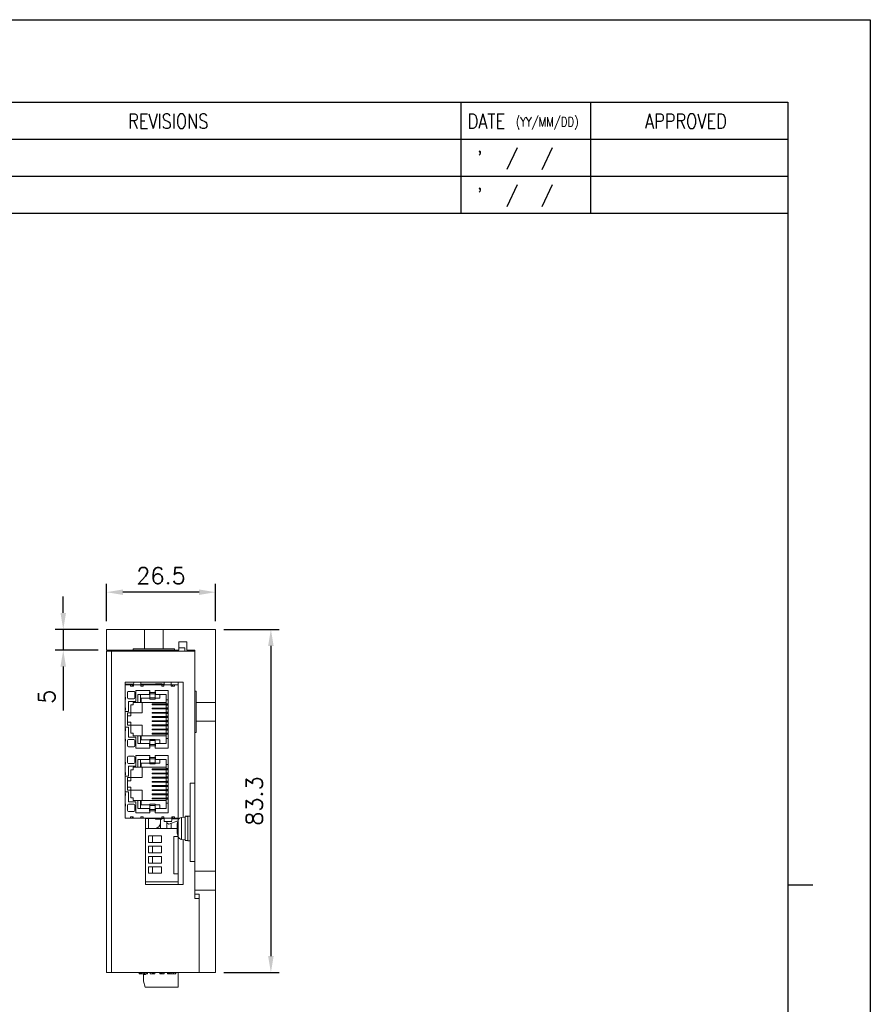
# Model space of a CAD drawing. Header units: millimetres. Extents: x 0 to 594, y 0 to 420.
# Tile 9 of 9: x 387 to 594, y 181 to 420. Entities that reach past the tile are written whole.
import ezdxf

# ---------------------------------------------------------------- set-up
doc = ezdxf.new("R2010")
doc.units = ezdxf.units.MM
doc.header["$PDSIZE"] = -1
doc.layers.add('SHEET', color=1, linetype='Continuous')
doc.styles.add('SHEET1', font='ROMANS.SHX', dxfattribs={"width": 0.8, "height": 3})
doc.styles.get("Standard").update_dxf_attribs({"font": 'txt.shx', "bigfont": 'whgtxt.shx'})
doc.dimstyles.new('ISO-25', dxfattribs={"dimtxt": 2.5, "dimasz": 2.5, "dimexe": 1.25, "dimexo": 0.625, "dimtad": 1, "dimtxsty": 'Standard', "dimcen": 2.5, "dimadec": 0, "dimazin": 0, "dimtfac": 1, "dimtmove": 0, "dimatfit": 3, "dimfxl": 0, "dimarcsym": 0})

# ---------------------------------------------------------------- blocks, each defined once
blk = doc.blocks.new('*D23')
at = {"color": 8, "lineweight": -2}
for p, q in [((436.95, 271.97), (450.39, 271.97)), ((448.39, 267.97), (448.39, 192.67)), ((436.95, 188.67), (450.39, 188.67))]:
    blk.add_line(p, q, dxfattribs=at)
at = {"color": 8}
for points in [[(447.72, 267.97), (449.06, 267.97), (448.39, 271.97)], [(447.72, 192.67), (449.06, 192.67), (448.39, 188.67)]]:
    blk.add_solid(points, dxfattribs=at)
at = {"layer": 'Defpoints', "color": 0}
for p in [(434.95, 271.97), (434.95, 188.67), (448.39, 188.67)]:
    blk.add_point(p, dxfattribs=at)
at = {"color": 3, "insert": (444.39, 230.32), "char_height": 4, "attachment_point": 5, "rotation": 90}
blk.add_mtext('\\A1;83.3', dxfattribs=at)
blk = doc.blocks.new('*D24')
at = {"color": 8, "lineweight": -2}
for p, q in [((408.45, 273.97), (408.45, 283.02)), ((434.95, 273.97), (434.95, 283.02)), ((430.95, 281.02), (412.45, 281.02))]:
    blk.add_line(p, q, dxfattribs=at)
at = {"color": 8}
for points in [[(412.45, 281.68), (412.45, 280.35), (408.45, 281.02)], [(430.95, 281.68), (430.95, 280.35), (434.95, 281.02)]]:
    blk.add_solid(points, dxfattribs=at)
at = {"layer": 'Defpoints', "color": 0}
for p in [(408.45, 281.02), (408.45, 271.97), (434.95, 271.97)]:
    blk.add_point(p, dxfattribs=at)
at = {"color": 3, "insert": (421.7, 285.02), "char_height": 4, "attachment_point": 5}
blk.add_mtext('\\A1;26.5', dxfattribs=at)
blk = doc.blocks.new('*D25')
at = {"color": 8, "lineweight": -2}
for p, q in [((397.95, 275.97), (397.95, 279.97)), ((406.45, 271.97), (395.95, 271.97)), ((397.95, 271.97), (397.95, 266.97)), ((406.45, 266.97), (395.95, 266.97)), ((397.95, 262.97), (397.95, 252.31))]:
    blk.add_line(p, q, dxfattribs=at)
at = {"color": 8}
for points in [[(397.28, 275.97), (398.62, 275.97), (397.95, 271.97)], [(397.28, 262.97), (398.62, 262.97), (397.95, 266.97)]]:
    blk.add_solid(points, dxfattribs=at)
at = {"layer": 'Defpoints', "color": 0}
for p in [(408.45, 271.97), (397.95, 266.97), (408.45, 266.97)]:
    blk.add_point(p, dxfattribs=at)
at = {"color": 3, "insert": (393.95, 255.64), "char_height": 4, "attachment_point": 5, "rotation": 90}
blk.add_mtext('\\A1;5', dxfattribs=at)

msp = doc.modelspace()

# ---------------------------------------------------------------- linework, layer by layer
at = {"color": 7, "linetype": 'Continuous', "lineweight": 15}
for p, q in [((408.4536, 271.975), (408.4536, 266.975)), ((408.4536, 271.975), (417.6536, 271.975)), ((417.6536, 271.975), (417.6536, 267.275)), ((417.6536, 271.975), (422.2536, 271.975)), ((422.2536, 271.975), (422.2536, 267.275)), ((422.2536, 271.975), (434.9536, 271.975)), ((434.9536, 271.975), (434.9536, 254.275)), ((427.9536, 268.975), (426.0536, 268.975)), ((426.0536, 268.975), (426.0536, 266.975)), ((427.9536, 266.975), (427.9536, 268.975)), ((408.4536, 266.975), (414.9536, 266.975)), ((408.4536, 188.675), (408.4536, 266.675)), ((408.4536, 266.675), (409.6536, 266.675)), ((409.6536, 266.675), (409.6536, 188.675)), ((429.9536, 266.675), (409.6536, 266.675)), ((414.9536, 267.275), (414.9536, 266.975)), ((417.6536, 267.275), (414.9536, 267.275)), ((414.9536, 266.975), (424.9536, 266.975)), ((417.6536, 267.275), (422.2536, 267.275)), ((424.9536, 267.275), (422.2536, 267.275)), ((424.9536, 267.275), (424.9536, 266.975)), ((424.9536, 266.975), (426.0536, 266.975)), ((425.8536, 266.675), (425.8536, 266.975)), ((426.0536, 267.475), (427.4536, 267.475)), ((427.4536, 266.675), (427.4536, 267.475)), ((427.9536, 266.975), (429.9536, 266.975)), ((429.9536, 266.975), (429.9536, 256.975)), ((412.9536, 259.175), (412.9536, 226.175)), ((427.0536, 259.175), (412.9536, 259.175)), ((412.9536, 258.6616), (414.2683, 258.6616)), ((414.2966, 258.5346), (412.9536, 258.5346)), ((414.2683, 258.6616), (414.2683, 258.5346)), ((414.2683, 258.6616), (414.8438, 258.6616)), ((414.2966, 258.2171), (414.2966, 258.5346)), ((414.2966, 258.5346), (414.8046, 258.5346)), ((415.0396, 258.2171), (414.2966, 258.2171)), ((414.8046, 258.2171), (414.8046, 258.5346)), ((414.8046, 258.5346), (415.0396, 258.5346)), ((414.8438, 258.6616), (415.0446, 258.6616)), ((414.8438, 258.6616), (414.8438, 258.5346)), ((415.0396, 258.2171), (415.0396, 258.5346)), ((416.8366, 258.5346), (415.0396, 258.5346)), ((416.8313, 258.6616), (422.4298, 258.6616)), ((416.8366, 258.2171), (416.8366, 258.5346)), ((416.8366, 258.5346), (417.3446, 258.5346)), ((417.3446, 258.2171), (416.8366, 258.2171)), ((417.3446, 258.2171), (417.3446, 258.5346)), ((421.9166, 258.5346), (417.3446, 258.5346)), ((420.3926, 258.6616), (420.3926, 258.7886)), ((420.5704, 258.7886), (420.3926, 258.7886)), ((420.5704, 258.7886), (420.5704, 258.6616)), ((421.7388, 258.7886), (420.5704, 258.7886)), ((421.7388, 258.6616), (421.7388, 258.7886)), ((421.9166, 258.7886), (421.7388, 258.7886)), ((421.9166, 258.6616), (421.9166, 258.7886)), ((421.9166, 258.2171), (421.9166, 258.5346)), ((421.9166, 258.5346), (422.4246, 258.5346)), ((422.4246, 258.2171), (421.9166, 258.2171)), ((422.4246, 258.2171), (422.4246, 258.5346)), ((424.2026, 258.5346), (422.4246, 258.5346)), ((424.2026, 258.2171), (424.2026, 258.5346)), ((424.2026, 258.5346), (424.4566, 258.5346)), ((424.9646, 258.2171), (424.2026, 258.2171)), ((424.4566, 258.2171), (424.4566, 258.5346)), ((424.4566, 258.5346), (424.9646, 258.5346)), ((424.9646, 258.2171), (424.9646, 258.5346)), ((425.8536, 258.5346), (424.9646, 258.5346)), ((425.8536, 225.6961), (425.8536, 259.175)), ((425.8536, 226.175), (425.8536, 258.5346)), ((427.0536, 226.3812), (427.0536, 259.175)), ((413.5346, 255.4231), (413.5346, 256.6931)), ((415.0586, 256.9471), (413.7886, 256.9471)), ((415.3126, 255.4231), (415.3126, 256.6931)), ((418.9956, 257.163), (415.5666, 257.163)), ((415.5666, 254.496), (415.5666, 257.163)), ((416.1, 256.1851), (418.8686, 256.1851)), ((416.1, 254.2801), (416.1, 256.1851)), ((416.735, 256.1851), (416.735, 254.2801)), ((418.8686, 256.8201), (418.9956, 256.8201)), ((418.8686, 256.1851), (418.8686, 256.8201)), ((418.8686, 256.1851), (418.9956, 256.1851)), ((418.9956, 256.6322), (418.9956, 257.163)), ((420.2656, 256.6322), (418.9956, 256.6322)), ((418.9956, 256.6322), (418.9956, 256.3401)), ((418.9956, 256.3401), (420.2656, 256.3401)), ((418.9956, 255.3532), (418.9956, 256.3401)), ((423.4406, 257.163), (420.2656, 257.163)), ((420.2656, 256.6322), (420.2656, 257.163)), ((420.2656, 256.8201), (420.3926, 256.8201)), ((420.2656, 256.3401), (420.2656, 256.6322)), ((420.2656, 255.3532), (420.2656, 256.3401)), ((420.2656, 256.1851), (420.3926, 256.1851)), ((420.3926, 256.8201), (420.3926, 256.1851)), ((420.3926, 256.1851), (422.9326, 256.1851)), ((421.4086, 256.1851), (421.4086, 255.2961)), ((422.9326, 256.1851), (422.9326, 254.9151)), ((423.4406, 243.193), (423.4406, 257.163)), ((430.2536, 256.975), (429.9536, 256.975)), ((429.9536, 256.975), (429.9536, 253.5362)), ((430.2536, 254.275), (430.2536, 256.975)), ((413.0393, 255.512), (412.9536, 255.512)), ((413.0393, 255.004), (412.9536, 255.004)), ((413.0393, 255.004), (413.0393, 255.512)), ((415.0586, 255.1691), (413.7886, 255.1691)), ((415.5666, 254.496), (413.7886, 254.496)), ((413.7886, 252.083), (413.7886, 254.496)), ((414.3982, 253.6451), (414.9062, 253.6451)), ((414.3982, 251.7528), (414.3982, 253.6451)), ((414.9062, 254.2801), (416.1, 254.2801)), ((414.9062, 253.6451), (414.9062, 254.2801)), ((416.1, 254.2801), (416.735, 254.2801)), ((416.735, 254.2801), (416.862, 254.2801)), ((416.862, 254.2801), (416.862, 255.2961)), ((416.862, 255.2961), (418.9956, 255.2961)), ((416.862, 254.2801), (422.9326, 254.2801)), ((417.116, 251.7528), (417.116, 254.2801)), ((418.9956, 255.3532), (420.2656, 255.3532)), ((418.9956, 255.0675), (418.9956, 255.3532)), ((418.9956, 255.0675), (420.2656, 255.0675)), ((419.529, 253.6819), (419.529, 253.8851)), ((419.529, 253.8851), (419.7075, 253.8851)), ((419.7075, 253.6819), (419.529, 253.6819)), ((419.7075, 253.6819), (419.7075, 253.8851)), ((419.7075, 253.8851), (423.0095, 253.8851)), ((423.0095, 253.6819), (419.7075, 253.6819)), ((420.2656, 255.0675), (420.2656, 255.3532)), ((420.2656, 255.2961), (421.4086, 255.2961)), ((422.9326, 254.9151), (423.4406, 254.9151)), ((422.9326, 254.9151), (422.9326, 253.9435)), ((423.4406, 253.9435), (422.9326, 253.9435)), ((422.9326, 253.9435), (422.9326, 253.8851)), ((422.9326, 253.6819), (422.9326, 253.626)), ((423.4406, 253.626), (422.9326, 253.626)), ((422.9326, 252.9275), (422.9326, 253.626)), ((423.0095, 253.6819), (423.0095, 253.8851)), ((423.0095, 253.8851), (423.4406, 253.8851)), ((423.4406, 253.6819), (423.0095, 253.6819)), ((429.9536, 253.5362), (429.9536, 250.4137)), ((430.2536, 254.275), (434.9536, 254.275)), ((430.2536, 254.275), (430.2536, 249.675)), ((434.9536, 254.275), (434.9536, 249.675)), ((413.0393, 252.972), (412.9536, 252.972)), ((413.0393, 252.464), (412.9536, 252.464)), ((413.7886, 252.083), (412.9536, 252.083)), ((413.0393, 252.464), (413.0393, 252.972)), ((413.56, 251.7528), (414.3982, 251.7528)), ((413.56, 248.7048), (413.56, 251.7528)), ((413.56, 250.9908), (414.3982, 250.9908)), ((414.3982, 250.9908), (414.3982, 251.7528)), ((414.3982, 251.7528), (417.116, 251.7528)), ((419.529, 252.8704), (419.529, 252.6672)), ((419.529, 252.8704), (419.7075, 252.8704)), ((419.7075, 252.6672), (419.529, 252.6672)), ((419.529, 251.8544), (419.529, 251.6512)), ((419.529, 251.8544), (419.7075, 251.8544)), ((419.7075, 251.6512), (419.529, 251.6512)), ((419.7075, 252.8704), (419.7075, 252.6672)), ((419.7075, 252.8704), (423.0095, 252.8704)), ((423.0095, 252.6672), (419.7075, 252.6672)), ((419.7075, 251.8544), (419.7075, 251.6512)), ((419.7075, 251.8544), (423.0095, 251.8544)), ((423.0095, 251.6512), (419.7075, 251.6512)), ((423.4406, 252.9275), (422.9326, 252.9275)), ((422.9326, 252.9275), (422.9326, 252.8704)), ((422.9326, 252.6672), (422.9326, 252.61)), ((423.4406, 252.61), (422.9326, 252.61)), ((422.9326, 251.9115), (422.9326, 252.61)), ((422.9326, 251.9115), (423.4406, 251.9115)), ((422.9326, 251.9115), (422.9326, 251.8544)), ((422.9326, 251.6512), (422.9326, 251.594)), ((423.4406, 251.594), (422.9326, 251.594)), ((422.9326, 250.8955), (422.9326, 251.594)), ((423.0095, 252.8704), (423.0095, 252.6672)), ((423.0095, 252.8704), (423.4406, 252.8704)), ((423.4406, 252.6672), (423.0095, 252.6672)), ((423.0095, 251.8544), (423.0095, 251.6512)), ((423.0095, 251.8544), (423.4406, 251.8544)), ((423.4406, 251.6512), (423.0095, 251.6512)), ((414.3982, 249.4668), (413.56, 249.4668)), ((414.3982, 248.7048), (413.56, 248.7048)), ((414.3982, 248.7048), (414.3982, 249.4668)), ((414.3982, 246.8125), (414.3982, 248.7048)), ((417.116, 248.7048), (414.3982, 248.7048)), ((417.116, 246.1775), (417.116, 248.7048)), ((419.529, 250.8384), (419.529, 250.6352)), ((419.529, 250.8384), (419.7075, 250.8384)), ((419.7075, 250.6352), (419.529, 250.6352)), ((419.529, 249.8224), (419.529, 249.6192)), ((419.529, 249.8224), (419.7075, 249.8224)), ((419.7075, 249.6192), (419.529, 249.6192)), ((419.529, 248.8064), (419.529, 248.6032)), ((419.529, 248.8064), (419.7075, 248.8064)), ((419.7075, 248.6032), (419.529, 248.6032)), ((419.7075, 250.8384), (419.7075, 250.6352)), ((419.7075, 250.8384), (423.0095, 250.8384)), ((423.0095, 250.6352), (419.7075, 250.6352)), ((419.7075, 249.8224), (419.7075, 249.6192)), ((419.7075, 249.8224), (423.0095, 249.8224)), ((423.0095, 249.6192), (419.7075, 249.6192)), ((419.7075, 248.8064), (419.7075, 248.6032)), ((419.7075, 248.8064), (423.0095, 248.8064)), ((423.0095, 248.6032), (419.7075, 248.6032)), ((422.9326, 250.8955), (423.4406, 250.8955)), ((422.9326, 250.8955), (422.9326, 250.8384)), ((422.9326, 250.6352), (422.9326, 250.578)), ((423.4406, 250.578), (422.9326, 250.578)), ((422.9326, 249.8795), (422.9326, 250.578)), ((422.9326, 249.8795), (423.4406, 249.8795)), ((422.9326, 249.8795), (422.9326, 249.8224)), ((422.9326, 249.6192), (422.9326, 249.562)), ((423.4406, 249.562), (422.9326, 249.562)), ((422.9326, 248.8635), (422.9326, 249.562)), ((422.9326, 248.8635), (423.4406, 248.8635)), ((422.9326, 248.8635), (422.9326, 248.8064)), ((422.9326, 248.6032), (422.9326, 248.546)), ((423.0095, 250.8384), (423.0095, 250.6352)), ((423.0095, 250.8384), (423.4406, 250.8384)), ((423.4406, 250.6352), (423.0095, 250.6352)), ((423.0095, 249.8224), (423.0095, 249.6192)), ((423.0095, 249.8224), (423.4406, 249.8224)), ((423.4406, 249.6192), (423.0095, 249.6192)), ((423.0095, 248.8064), (423.0095, 248.6032)), ((423.0095, 248.8064), (423.4406, 248.8064)), ((423.4406, 248.6032), (423.0095, 248.6032)), ((429.9536, 250.4137), (429.9536, 246.975)), ((430.2536, 246.975), (430.2536, 249.675)), ((430.2536, 249.675), (434.9536, 249.675)), ((434.9536, 249.675), (434.9536, 213.275)), ((413.7886, 248.273), (412.9536, 248.273)), ((413.0393, 247.892), (412.9536, 247.892)), ((413.0393, 247.384), (412.9536, 247.384)), ((413.0393, 247.384), (413.0393, 247.892)), ((413.7886, 245.86), (413.7886, 248.273)), ((414.9062, 246.8125), (414.3982, 246.8125)), ((414.9062, 246.1775), (414.9062, 246.8125)), ((419.529, 247.7904), (419.529, 247.5872)), ((419.529, 247.7904), (419.7075, 247.7904)), ((419.7075, 247.5872), (419.529, 247.5872)), ((419.529, 246.5712), (419.529, 246.7744)), ((419.529, 246.7744), (419.7075, 246.7744)), ((419.7075, 246.5712), (419.529, 246.5712)), ((419.7075, 247.7904), (419.7075, 247.5872)), ((419.7075, 247.7904), (423.0095, 247.7904)), ((423.0095, 247.5872), (419.7075, 247.5872)), ((419.7075, 246.5712), (419.7075, 246.7744)), ((419.7075, 246.7744), (423.0095, 246.7744)), ((423.0095, 246.5712), (419.7075, 246.5712)), ((423.4406, 248.546), (422.9326, 248.546)), ((422.9326, 247.8475), (422.9326, 248.546)), ((422.9326, 247.8475), (423.4406, 247.8475)), ((422.9326, 247.8475), (422.9326, 247.7904)), ((422.9326, 247.5872), (422.9326, 247.53)), ((422.9326, 247.53), (423.4406, 247.53)), ((422.9326, 246.8315), (422.9326, 247.53)), ((422.9326, 246.8315), (423.4406, 246.8315)), ((422.9326, 246.8315), (422.9326, 246.7744)), ((422.9326, 246.5712), (422.9326, 246.514)), ((422.9326, 246.514), (423.4406, 246.514)), ((422.9326, 246.514), (422.9326, 245.5425)), ((423.0095, 247.7904), (423.0095, 247.5872)), ((423.0095, 247.7904), (423.4406, 247.7904)), ((423.4406, 247.5872), (423.0095, 247.5872)), ((423.0095, 246.5712), (423.0095, 246.7744)), ((423.0095, 246.7744), (423.4406, 246.7744)), ((423.4406, 246.5712), (423.0095, 246.5712)), ((430.2536, 246.975), (429.9536, 246.975)), ((429.9536, 246.975), (429.9536, 213.275)), ((413.0393, 245.352), (412.9536, 245.352)), ((413.0393, 244.844), (412.9536, 244.844)), ((413.0393, 244.844), (413.0393, 245.352)), ((413.5346, 243.7645), (413.5346, 245.0345)), ((415.5666, 245.86), (413.7886, 245.86)), ((415.0586, 245.2885), (413.7886, 245.2885)), ((416.1, 246.1775), (414.9062, 246.1775)), ((415.3126, 243.7645), (415.3126, 245.0345)), ((415.5666, 243.193), (415.5666, 245.86)), ((416.1, 244.2725), (416.1, 246.1775)), ((416.1, 246.1775), (416.735, 246.1775)), ((418.8686, 244.2725), (416.1, 244.2725)), ((416.735, 246.1775), (416.735, 244.2725)), ((416.862, 246.1775), (416.735, 246.1775)), ((416.862, 246.1775), (416.862, 245.1615)), ((422.9326, 246.1775), (416.862, 246.1775)), ((416.862, 245.1615), (418.9956, 245.1615)), ((418.8686, 243.6375), (418.8686, 244.2725)), ((418.9956, 244.2725), (418.8686, 244.2725)), ((420.2656, 245.2885), (418.9956, 245.2885)), ((418.9956, 245.2885), (418.9956, 245.0027)), ((420.2656, 245.0027), (418.9956, 245.0027)), ((418.9956, 245.0027), (418.9956, 244.0158)), ((420.2656, 244.0158), (418.9956, 244.0158)), ((418.9956, 244.0158), (418.9956, 243.7237)), ((420.2656, 245.2885), (420.2656, 245.0027)), ((420.2656, 245.1615), (421.4086, 245.1615)), ((420.2656, 245.0027), (420.2656, 244.0158)), ((420.3926, 244.2725), (420.2656, 244.2725)), ((420.2656, 243.7237), (420.2656, 244.0158)), ((420.3926, 244.2725), (420.3926, 243.6375)), ((422.9326, 244.2725), (420.3926, 244.2725)), ((421.4086, 244.2725), (421.4086, 245.1615)), ((422.9326, 245.5425), (422.9326, 244.2725)), ((423.4406, 245.5425), (422.9326, 245.5425)), ((415.0586, 243.5105), (413.7886, 243.5105)), ((418.9956, 243.193), (415.5666, 243.193)), ((418.9956, 243.6375), (418.8686, 243.6375)), ((418.9956, 243.193), (418.9956, 243.7237)), ((420.2656, 243.7237), (418.9956, 243.7237)), ((420.2656, 243.193), (420.2656, 243.7237)), ((420.3926, 243.6375), (420.2656, 243.6375)), ((423.4406, 243.193), (420.2656, 243.193)), ((413.0393, 239.764), (412.9536, 239.764)), ((413.0393, 239.256), (412.9536, 239.256)), ((413.0393, 239.256), (413.0393, 239.764)), ((413.5346, 239.6751), (413.5346, 240.9451)), ((415.0586, 241.1991), (413.7886, 241.1991)), ((415.0586, 239.4211), (413.7886, 239.4211)), ((415.3126, 239.6751), (415.3126, 240.9451)), ((418.9956, 241.415), (415.5666, 241.415)), ((415.5666, 238.748), (415.5666, 241.415)), ((416.1, 240.4371), (418.8686, 240.4371)), ((416.1, 238.5321), (416.1, 240.4371)), ((416.735, 240.4371), (416.735, 238.5321)), ((416.862, 238.5321), (416.862, 239.5481)), ((416.862, 239.5481), (418.9956, 239.5481)), ((418.8686, 241.0721), (418.9956, 241.0721)), ((418.8686, 240.4371), (418.8686, 241.0721)), ((418.8686, 240.4371), (418.9956, 240.4371)), ((418.9956, 240.8842), (418.9956, 241.415)), ((420.2656, 240.8842), (418.9956, 240.8842)), ((418.9956, 240.8842), (418.9956, 240.5921)), ((418.9956, 240.5921), (420.2656, 240.5921)), ((418.9956, 239.6052), (418.9956, 240.5921)), ((418.9956, 239.6052), (420.2656, 239.6052)), ((418.9956, 239.3195), (418.9956, 239.6052)), ((418.9956, 239.3195), (420.2656, 239.3195)), ((423.4406, 241.415), (420.2656, 241.415)), ((420.2656, 240.8842), (420.2656, 241.415)), ((420.2656, 241.0721), (420.3926, 241.0721)), ((420.2656, 240.5921), (420.2656, 240.8842)), ((420.2656, 239.6052), (420.2656, 240.5921)), ((420.2656, 240.4371), (420.3926, 240.4371)), ((420.2656, 239.3195), (420.2656, 239.6052)), ((420.2656, 239.5481), (421.4086, 239.5481)), ((420.3926, 241.0721), (420.3926, 240.4371)), ((420.3926, 240.4371), (422.9326, 240.4371)), ((421.4086, 240.4371), (421.4086, 239.5481)), ((422.9326, 240.4371), (422.9326, 239.1671)), ((422.9326, 239.1671), (423.4406, 239.1671)), ((422.9326, 239.1671), (422.9326, 238.1955)), ((423.4406, 227.445), (423.4406, 241.415)), ((413.0393, 237.224), (412.9536, 237.224)), ((413.0393, 236.716), (412.9536, 236.716)), ((413.0393, 236.716), (413.0393, 237.224)), ((415.5666, 238.748), (413.7886, 238.748)), ((413.7886, 236.335), (413.7886, 238.748)), ((414.3982, 237.8971), (414.9062, 237.8971)), ((414.3982, 236.0048), (414.3982, 237.8971)), ((414.9062, 238.5321), (416.1, 238.5321)), ((414.9062, 237.8971), (414.9062, 238.5321)), ((416.1, 238.5321), (416.735, 238.5321)), ((416.735, 238.5321), (416.862, 238.5321)), ((416.862, 238.5321), (422.9326, 238.5321)), ((417.116, 236.0048), (417.116, 238.5321)), ((419.529, 237.9339), (419.529, 238.1371)), ((419.529, 238.1371), (419.7075, 238.1371)), ((419.7075, 237.9339), (419.529, 237.9339)), ((419.529, 237.1224), (419.529, 236.9192)), ((419.529, 237.1224), (419.7075, 237.1224)), ((419.7075, 236.9192), (419.529, 236.9192)), ((419.7075, 237.9339), (419.7075, 238.1371)), ((419.7075, 238.1371), (423.0095, 238.1371)), ((423.0095, 237.9339), (419.7075, 237.9339)), ((419.7075, 237.1224), (419.7075, 236.9192)), ((419.7075, 237.1224), (423.0095, 237.1224)), ((423.0095, 236.9192), (419.7075, 236.9192)), ((423.4406, 238.1955), (422.9326, 238.1955)), ((422.9326, 238.1955), (422.9326, 238.1371)), ((422.9326, 237.9339), (422.9326, 237.878)), ((423.4406, 237.878), (422.9326, 237.878)), ((422.9326, 237.1795), (422.9326, 237.878)), ((423.4406, 237.1795), (422.9326, 237.1795)), ((422.9326, 237.1795), (422.9326, 237.1224)), ((422.9326, 236.9192), (422.9326, 236.862)), ((423.4406, 236.862), (422.9326, 236.862)), ((422.9326, 236.1635), (422.9326, 236.862)), ((423.0095, 237.9339), (423.0095, 238.1371)), ((423.0095, 238.1371), (423.4406, 238.1371)), ((423.4406, 237.9339), (423.0095, 237.9339)), ((423.0095, 237.1224), (423.0095, 236.9192)), ((423.0095, 237.1224), (423.4406, 237.1224)), ((423.4406, 236.9192), (423.0095, 236.9192)), ((413.7886, 236.335), (412.9536, 236.335)), ((413.56, 236.0048), (414.3982, 236.0048)), ((413.56, 232.9568), (413.56, 236.0048)), ((413.56, 235.2428), (414.3982, 235.2428)), ((414.3982, 235.2428), (414.3982, 236.0048)), ((414.3982, 236.0048), (417.116, 236.0048)), ((419.529, 236.1064), (419.529, 235.9032)), ((419.529, 236.1064), (419.7075, 236.1064)), ((419.7075, 235.9032), (419.529, 235.9032)), ((419.529, 235.0904), (419.529, 234.8872)), ((419.529, 235.0904), (419.7075, 235.0904)), ((419.7075, 234.8872), (419.529, 234.8872)), ((419.7075, 236.1064), (419.7075, 235.9032)), ((419.7075, 236.1064), (423.0095, 236.1064)), ((423.0095, 235.9032), (419.7075, 235.9032)), ((419.7075, 235.0904), (419.7075, 234.8872)), ((419.7075, 235.0904), (423.0095, 235.0904)), ((423.0095, 234.8872), (419.7075, 234.8872)), ((422.9326, 236.1635), (423.4406, 236.1635)), ((422.9326, 236.1635), (422.9326, 236.1064)), ((422.9326, 235.9032), (422.9326, 235.846)), ((423.4406, 235.846), (422.9326, 235.846)), ((422.9326, 235.1475), (422.9326, 235.846)), ((422.9326, 235.1475), (423.4406, 235.1475)), ((422.9326, 235.1475), (422.9326, 235.0904)), ((422.9326, 234.8872), (422.9326, 234.83)), ((423.4406, 234.83), (422.9326, 234.83)), ((422.9326, 234.1315), (422.9326, 234.83)), ((423.0095, 236.1064), (423.0095, 235.9032)), ((423.0095, 236.1064), (423.4406, 236.1064)), ((423.4406, 235.9032), (423.0095, 235.9032)), ((423.0095, 235.0904), (423.0095, 234.8872)), ((423.0095, 235.0904), (423.4406, 235.0904)), ((423.4406, 234.8872), (423.0095, 234.8872)), ((428.7536, 234.675), (428.7536, 224.8739)), ((428.7536, 234.675), (429.9536, 234.675)), ((413.7886, 232.525), (412.9536, 232.525)), ((413.0393, 232.144), (412.9536, 232.144)), ((413.0393, 231.636), (413.0393, 232.144)), ((414.3982, 233.7188), (413.56, 233.7188)), ((414.3982, 232.9568), (413.56, 232.9568)), ((413.7886, 230.112), (413.7886, 232.525)), ((414.3982, 232.9568), (414.3982, 233.7188)), ((414.3982, 231.0645), (414.3982, 232.9568)), ((417.116, 232.9568), (414.3982, 232.9568)), ((417.116, 230.4295), (417.116, 232.9568)), ((419.529, 234.0744), (419.529, 233.8712)), ((419.529, 234.0744), (419.7075, 234.0744)), ((419.7075, 233.8712), (419.529, 233.8712)), ((419.529, 233.0584), (419.529, 232.8552)), ((419.529, 233.0584), (419.7075, 233.0584)), ((419.7075, 232.8552), (419.529, 232.8552)), ((419.529, 232.0424), (419.529, 231.8392)), ((419.529, 232.0424), (419.7075, 232.0424)), ((419.7075, 234.0744), (419.7075, 233.8712)), ((419.7075, 234.0744), (423.0095, 234.0744)), ((423.0095, 233.8712), (419.7075, 233.8712)), ((419.7075, 233.0584), (419.7075, 232.8552)), ((419.7075, 233.0584), (423.0095, 233.0584)), ((423.0095, 232.8552), (419.7075, 232.8552)), ((419.7075, 232.0424), (419.7075, 231.8392)), ((419.7075, 232.0424), (423.0095, 232.0424)), ((422.9326, 234.1315), (423.4406, 234.1315)), ((422.9326, 234.1315), (422.9326, 234.0744)), ((422.9326, 233.8712), (422.9326, 233.814)), ((423.4406, 233.814), (422.9326, 233.814)), ((422.9326, 233.1155), (422.9326, 233.814)), ((422.9326, 233.1155), (423.4406, 233.1155)), ((422.9326, 233.1155), (422.9326, 233.0584)), ((422.9326, 232.8552), (422.9326, 232.798)), ((423.4406, 232.798), (422.9326, 232.798)), ((422.9326, 232.0995), (422.9326, 232.798)), ((422.9326, 232.0995), (423.4406, 232.0995)), ((422.9326, 232.0995), (422.9326, 232.0424)), ((423.0095, 234.0744), (423.0095, 233.8712)), ((423.0095, 234.0744), (423.4406, 234.0744)), ((423.4406, 233.8712), (423.0095, 233.8712)), ((423.0095, 233.0584), (423.0095, 232.8552)), ((423.0095, 233.0584), (423.4406, 233.0584)), ((423.4406, 232.8552), (423.0095, 232.8552)), ((423.0095, 232.0424), (423.0095, 231.8392)), ((423.0095, 232.0424), (423.4406, 232.0424)), ((413.0393, 231.636), (412.9536, 231.636)), ((413.0393, 229.604), (412.9536, 229.604)), ((413.0393, 229.096), (413.0393, 229.604)), ((415.5666, 230.112), (413.7886, 230.112)), ((415.0586, 229.5405), (413.7886, 229.5405)), ((414.9062, 231.0645), (414.3982, 231.0645)), ((414.9062, 230.4295), (414.9062, 231.0645)), ((416.1, 230.4295), (414.9062, 230.4295)), ((415.5666, 227.445), (415.5666, 230.112)), ((416.1, 228.5245), (416.1, 230.4295)), ((416.1, 230.4295), (416.735, 230.4295)), ((416.735, 230.4295), (416.735, 228.5245)), ((416.862, 230.4295), (416.735, 230.4295)), ((416.862, 230.4295), (416.862, 229.4135)), ((422.9326, 230.4295), (416.862, 230.4295)), ((420.2656, 229.5405), (418.9956, 229.5405)), ((418.9956, 229.5405), (418.9956, 229.2547)), ((419.7075, 231.8392), (419.529, 231.8392)), ((419.529, 230.8232), (419.529, 231.0264)), ((419.529, 231.0264), (419.7075, 231.0264)), ((419.7075, 230.8232), (419.529, 230.8232)), ((423.0095, 231.8392), (419.7075, 231.8392)), ((419.7075, 230.8232), (419.7075, 231.0264)), ((419.7075, 231.0264), (423.0095, 231.0264)), ((423.0095, 230.8232), (419.7075, 230.8232)), ((420.2656, 229.5405), (420.2656, 229.2547)), ((422.9326, 231.8392), (422.9326, 231.782)), ((422.9326, 231.782), (423.4406, 231.782)), ((422.9326, 231.0835), (422.9326, 231.782)), ((422.9326, 231.0835), (423.4406, 231.0835)), ((422.9326, 231.0835), (422.9326, 231.0264)), ((422.9326, 230.8232), (422.9326, 230.766)), ((422.9326, 230.766), (423.4406, 230.766)), ((422.9326, 230.766), (422.9326, 229.7945)), ((422.9326, 229.7945), (422.9326, 228.5245)), ((423.4406, 229.7945), (422.9326, 229.7945)), ((423.4406, 231.8392), (423.0095, 231.8392)), ((423.0095, 230.8232), (423.0095, 231.0264)), ((423.0095, 231.0264), (423.4406, 231.0264)), ((423.4406, 230.8232), (423.0095, 230.8232)), ((413.0393, 229.096), (412.9536, 229.096)), ((413.5346, 228.0165), (413.5346, 229.2865)), ((415.0586, 227.7625), (413.7886, 227.7625)), ((415.3126, 228.0165), (415.3126, 229.2865)), ((418.9956, 227.445), (415.5666, 227.445)), ((418.8686, 228.5245), (416.1, 228.5245)), ((416.862, 229.4135), (418.9956, 229.4135)), ((418.8686, 227.8895), (418.8686, 228.5245)), ((418.9956, 228.5245), (418.8686, 228.5245)), ((418.9956, 227.8895), (418.8686, 227.8895)), ((420.2656, 229.2547), (418.9956, 229.2547)), ((418.9956, 229.2547), (418.9956, 228.2678)), ((420.2656, 228.2678), (418.9956, 228.2678)), ((418.9956, 228.2678), (418.9956, 227.9757)), ((418.9956, 227.445), (418.9956, 227.9757)), ((420.2656, 227.9757), (418.9956, 227.9757)), ((420.2656, 229.4135), (421.4086, 229.4135)), ((420.2656, 229.2547), (420.2656, 228.2678)), ((420.3926, 228.5245), (420.2656, 228.5245)), ((420.2656, 227.9757), (420.2656, 228.2678)), ((420.2656, 227.445), (420.2656, 227.9757)), ((420.3926, 227.8895), (420.2656, 227.8895)), ((423.4406, 227.445), (420.2656, 227.445)), ((420.3926, 228.5245), (420.3926, 227.8895)), ((422.9326, 228.5245), (420.3926, 228.5245)), ((421.4086, 228.5245), (421.4086, 229.4135)), ((412.9536, 226.175), (417.9536, 226.175)), ((414.9316, 226.4925), (414.2966, 226.4925)), ((414.2966, 226.175), (414.2966, 226.4925)), ((414.8046, 226.175), (414.8046, 226.4925)), ((414.9316, 226.175), (414.9316, 226.4925)), ((417.3446, 226.4925), (416.8366, 226.4925)), ((416.8366, 226.175), (416.8366, 226.4925)), ((417.3446, 226.175), (417.3446, 226.4925)), ((421.9166, 226.175), (417.9536, 226.175)), ((417.9536, 226.175), (417.9536, 210.075)), ((417.9536, 226.048), (422.4298, 226.048)), ((418.6786, 223.675), (418.6786, 226.048)), ((420.3926, 226.048), (420.3926, 225.921)), ((420.3926, 225.921), (420.5704, 225.921)), ((420.5704, 225.921), (420.5704, 226.048)), ((421.7388, 225.921), (420.5704, 225.921)), ((421.5536, 223.675), (421.5536, 225.921)), ((421.7388, 226.048), (421.7388, 225.921)), ((421.7388, 225.921), (421.9166, 225.921)), ((422.4246, 226.4925), (421.9166, 226.4925)), ((421.9166, 226.175), (421.9166, 226.4925)), ((422.4246, 226.175), (421.9166, 226.175)), ((421.9166, 225.921), (421.9166, 226.048)), ((422.4246, 226.175), (422.4246, 226.4925)), ((424.3296, 226.175), (422.4246, 226.175)), ((422.5265, 225.3409), (424.2175, 225.3409)), ((423.1536, 223.675), (423.1536, 225.3409)), ((423.5786, 224.73), (423.1536, 225.0335)), ((425.796, 225.5012), (423.5786, 224.73)), ((424.1536, 224.93), (424.1536, 223.675)), ((424.3236, 226.03), (425.8536, 226.03)), ((424.9646, 226.4925), (424.3296, 226.4925)), ((424.3296, 226.175), (424.3296, 226.4925)), ((424.4566, 226.175), (424.3296, 226.175)), ((424.4566, 226.4925), (424.4566, 226.175)), ((424.9646, 226.175), (424.4566, 226.175)), ((424.9646, 226.175), (424.9646, 226.4925)), ((425.8536, 226.175), (424.9646, 226.175)), ((427.5536, 226.425), (426.7063, 226.3508)), ((427.5536, 226.6193), (427.5536, 226.6145)), ((427.5536, 220.725), (427.5536, 226.6145)), ((428.2536, 226.625), (427.8673, 226.625)), ((428.7536, 226.675), (428.2536, 226.675)), ((428.2536, 223.7046), (428.2536, 226.675)), ((428.7536, 223.7046), (428.7536, 224.8739)), ((417.9536, 223.675), (425.6075, 223.675)), ((425.6075, 224.5424), (425.6075, 224.3839)), ((425.6075, 224.5424), (425.6809, 224.5372)), ((425.6075, 223.6676), (425.6075, 224.1748)), ((425.6075, 223.6823), (425.6075, 223.1751)), ((425.7633, 223.1861), (425.6075, 223.1751)), ((425.7724, 222.9721), (425.6075, 222.966)), ((425.6075, 222.8076), (425.6075, 222.966)), ((428.2536, 220.675), (428.2536, 223.7046)), ((428.7536, 222.476), (428.7536, 223.7046)), ((428.7536, 222.476), (428.7536, 215.675)), ((418.6536, 221.875), (418.6536, 220.275)), ((419.6536, 221.875), (418.6536, 221.875)), ((419.6536, 220.275), (418.6536, 220.275)), ((419.6536, 221.875), (419.6536, 220.275)), ((421.8536, 221.875), (419.6536, 221.875)), ((421.8536, 220.275), (419.6536, 220.275)), ((421.8536, 221.875), (421.8536, 220.275)), ((424.8536, 221.675), (424.8536, 212.675)), ((425.8462, 221.675), (424.8536, 221.675)), ((425.8536, 210.075), (425.8536, 221.6538)), ((426.7063, 220.9991), (427.5536, 220.925)), ((427.0536, 210.075), (427.0536, 220.9687)), ((427.5536, 220.725), (428.2536, 220.725)), ((428.2536, 220.675), (428.7536, 220.675)), ((418.6536, 219.375), (418.6536, 217.775)), ((419.6536, 219.375), (418.6536, 219.375)), ((419.6536, 217.775), (418.6536, 217.775)), ((419.6536, 219.375), (419.6536, 217.775)), ((421.8536, 219.375), (419.6536, 219.375)), ((421.8536, 217.775), (419.6536, 217.775)), ((421.8536, 219.375), (421.8536, 217.775)), ((418.6536, 216.875), (418.6536, 215.275)), ((419.6536, 216.875), (418.6536, 216.875)), ((419.6536, 215.275), (418.6536, 215.275)), ((419.6536, 216.875), (419.6536, 215.275)), ((421.8536, 216.875), (419.6536, 216.875)), ((421.8536, 215.275), (419.6536, 215.275)), ((421.8536, 216.875), (421.8536, 215.275)), ((428.7536, 215.675), (429.9536, 215.675)), ((418.6536, 214.375), (418.6536, 212.775)), ((419.6536, 214.375), (418.6536, 214.375)), ((419.6536, 212.775), (418.6536, 212.775)), ((419.6536, 214.375), (419.6536, 212.775)), ((421.8536, 214.375), (419.6536, 214.375)), ((421.8536, 212.775), (419.6536, 212.775)), ((421.8536, 214.375), (421.8536, 212.775)), ((429.9536, 213.275), (434.9536, 213.275)), ((429.9536, 213.275), (429.9536, 208.675)), ((434.9536, 213.275), (434.9536, 208.675)), ((417.9536, 210.675), (425.8536, 210.675)), ((424.8536, 212.675), (425.8536, 212.675)), ((417.9536, 210.075), (427.0536, 210.075)), ((429.9536, 208.675), (429.9536, 207.675)), ((429.9536, 208.675), (434.9536, 208.675)), ((434.9536, 208.675), (434.9536, 188.675)), ((429.9536, 207.675), (429.9536, 206.675)), ((429.9536, 207.675), (430.9536, 207.675)), ((430.9536, 206.675), (429.9536, 206.675)), ((430.9536, 207.675), (430.9536, 188.675)), ((409.6536, 188.675), (408.4536, 188.675)), ((430.9536, 188.675), (409.6536, 188.675)), ((416.3566, 188.375), (416.3566, 188.675)), ((416.5285, 188.375), (416.3566, 188.375)), ((416.5285, 188.375), (416.5285, 188.675)), ((416.5492, 188.375), (416.5285, 188.375)), ((416.5492, 188.375), (416.5492, 188.675)), ((416.8144, 188.375), (416.5492, 188.375)), ((416.8144, 188.675), (416.8144, 188.375)), ((416.8144, 188.375), (416.8249, 188.375)), ((416.8249, 188.675), (416.8249, 188.375)), ((416.8249, 188.375), (416.9813, 188.375)), ((416.9813, 188.675), (416.9813, 188.375)), ((416.9813, 188.375), (417.0767, 188.375)), ((417.0767, 188.675), (417.0767, 188.375)), ((417.0767, 188.375), (417.4903, 188.375)), ((417.4786, 188.175), (417.9536, 188.175)), ((417.4786, 186.575), (417.4786, 188.175)), ((417.8537, 185.175), (417.4786, 186.575)), ((417.4903, 188.375), (417.4903, 188.675)), ((417.4903, 188.375), (417.6821, 188.375)), ((417.6821, 188.675), (417.6821, 188.375)), ((417.6821, 188.375), (418.2351, 188.375)), ((417.9536, 188.375), (417.9536, 188.175)), ((418.2351, 188.675), (418.2351, 188.375)), ((418.2351, 188.375), (418.306, 188.375)), ((418.306, 188.375), (418.306, 188.675)), ((418.3848, 188.375), (418.306, 188.375)), ((418.3848, 188.375), (418.3848, 188.675)), ((419.0383, 188.375), (419.0383, 188.675)), ((419.6396, 188.375), (419.0383, 188.375)), ((419.6396, 188.375), (419.6396, 188.675)), ((419.7028, 188.375), (419.6396, 188.375)), ((419.7028, 188.375), (419.7028, 188.675)), ((419.8267, 188.375), (419.7028, 188.375)), ((419.8267, 188.675), (419.8267, 188.375)), ((419.8267, 188.375), (419.8618, 188.375)), ((419.8618, 188.675), (419.8618, 188.375)), ((419.8618, 188.375), (420.1727, 188.375)), ((420.1727, 188.675), (420.1727, 188.375)), ((420.1727, 188.375), (420.1753, 188.375)), ((420.1753, 188.375), (420.1753, 188.675)), ((421.4152, 188.375), (421.4152, 188.675)), ((421.5789, 188.375), (421.4152, 188.375)), ((421.5789, 188.675), (421.5789, 188.375)), ((421.5789, 188.375), (421.7646, 188.375)), ((421.7646, 188.675), (421.7646, 188.375)), ((421.7646, 188.375), (421.8226, 188.375)), ((421.8226, 188.675), (421.8226, 188.375)), ((421.8226, 188.375), (421.8344, 188.375)), ((421.8344, 188.675), (421.8344, 188.375)), ((421.8344, 188.375), (422.1238, 188.375)), ((422.1238, 188.675), (422.1238, 188.375)), ((422.1238, 188.375), (422.4481, 188.375)), ((422.4481, 188.675), (422.4481, 188.375)), ((422.4481, 188.375), (422.4721, 188.375)), ((422.4721, 188.375), (422.4721, 188.675)), ((423.2577, 188.375), (423.2577, 188.675)), ((423.3443, 188.375), (423.2577, 188.375)), ((423.3443, 188.375), (423.3443, 188.675)), ((423.3859, 188.375), (423.3443, 188.375)), ((423.3859, 188.675), (423.3859, 188.375)), ((423.3859, 188.375), (423.3925, 188.375)), ((423.3925, 188.675), (423.3925, 188.375)), ((423.3925, 188.375), (423.596, 188.375)), ((423.596, 188.375), (423.596, 188.675)), ((423.6775, 188.375), (423.596, 188.375)), ((423.821, 188.375), (423.6693, 188.375)), ((423.6775, 188.375), (423.6775, 188.675)), ((423.8332, 188.675), (423.8332, 188.375)), ((423.8332, 188.375), (423.9017, 188.375)), ((423.9017, 188.675), (423.9017, 188.375)), ((423.9017, 188.375), (424.292, 188.375)), ((424.292, 188.675), (424.292, 188.375)), ((424.292, 188.375), (424.6967, 188.375)), ((424.6967, 188.675), (424.6967, 188.375)), ((424.6967, 188.375), (424.7199, 188.375)), ((424.7199, 188.375), (424.7199, 188.675)), ((424.7199, 188.375), (425.2466, 188.375)), ((425.2466, 188.675), (425.2466, 188.375)), ((425.2466, 188.375), (425.2901, 188.375)), ((425.2901, 188.375), (425.2901, 188.675)), ((425.8536, 188.675), (425.8536, 185.175)), ((430.9536, 188.675), (434.9536, 188.675)), ((425.8536, 185.175), (417.8537, 185.175))]:
    msp.add_line(p, q, dxfattribs=at)
at = {"color": 8, "linetype": 'Continuous', "lineweight": 15}
for p, q in [((425.8335, 222.7655), (425.8335, 225.6346)), ((426.7063, 222.4331), (426.7063, 226.3508)), ((425.8335, 221.7153), (425.8335, 222.7655)), ((426.7063, 220.9991), (426.7063, 222.4331))]:
    msp.add_line(p, q, dxfattribs=at)
at = {"color": 4}
msp.add_line((574, 210), (580, 210), dxfattribs=at)
at = {"color": 6}
msp.add_lwpolyline([(0, 420), (594, 420), (594, 0), (0, 0)], close=True, dxfattribs=at)
at = {"color": 4}
msp.add_lwpolyline([(20, 400), (574, 400), (574, 20), (20, 20)], close=True, dxfattribs=at)
at = {"color": 7, "linetype": 'Continuous', "lineweight": 15}
for centre, radius, start, end in [((413.7886, 256.6931), 0.254, 90, 180), ((415.0586, 256.6931), 0.254, 0, 90), ((413.7886, 255.4231), 0.254, 180, 270), ((415.0586, 255.4231), 0.254, 270, 0), ((413.7886, 245.0345), 0.254, 90, 180), ((415.0586, 245.0345), 0.254, 0, 90), ((413.7886, 243.7645), 0.254, 180, 270), ((415.0586, 243.7645), 0.254, 270, 0), ((413.7886, 240.9451), 0.254, 90, 180), ((413.7886, 239.6751), 0.254, 180, 270), ((415.0586, 240.9451), 0.254, 0, 90), ((415.0586, 239.6751), 0.254, 270, 0), ((413.7886, 229.2865), 0.254, 90, 180), ((415.0586, 229.2865), 0.254, 0, 90), ((413.7886, 228.0165), 0.254, 180, 270), ((415.0586, 228.0165), 0.254, 270, 0), ((420.2536, 224.975), 1.3, 270, 0), ((432.5536, 223.675), 7, 163.742972, 172.881714), ((431.1227, 223.8491), 5.5586, 164.265231, 172.835583), ((431.1227, 223.4816), 5.5586, 164.265194, 172.83562), ((427.4105, 225.1727), 1.6483, 173.59864, 186.40136), ((426.7935, 225.3546), 1, 95, 163.742972), ((427.3322, 224.0892), 1.7755, 193.736195, 208.534824), ((431.2417, 223.8851), 5.6788, 187.181888, 189.31556), ((427.3322, 223.3876), 1.7755, 193.736075, 208.534944), ((432.5536, 223.675), 7, 187.118286, 196.257028), ((431.7541, 222.8902), 5.992, 176.643964, 183.356036), ((426.7935, 221.9953), 1, 196.257028, 265)]:
    msp.add_arc(centre, radius, start, end, dxfattribs=at)
for centre, start_param, end_param in [((428.2536, 223.675), 1.60820659, 1.74563716), ((427.5096, 223.675), 1.46207738, 1.59959516)]:
    msp.add_ellipse(centre, major_axis=(5.106, -0.3329), ratio=0.57406404, start_param=start_param, end_param=end_param, dxfattribs=at)
for points, knots in [([(415.0782, 259.175), (415.0759, 259.1601), (415.0641, 259.0841), (415.0511, 258.8408), (415.0425, 258.6137), (415.0396, 258.5346)], [0, 0, 0, 0, 0.13670221, 0.69892717, 1, 1, 1, 1]), ([(416.8366, 258.5346), (416.8309, 258.7042), (416.8217, 258.9821), (416.8067, 259.1209), (416.8009, 259.175)], [0, 0, 0, 0, 0.6107017, 1, 1, 1, 1]), ([(422.4246, 258.5346), (422.4302, 258.7042), (422.4394, 258.9821), (422.4544, 259.1209), (422.4602, 259.175)], [0, 0, 0, 0, 0.6107017, 1, 1, 1, 1]), ([(424.1744, 259.175), (424.1806, 259.101), (424.1942, 258.9369), (424.1996, 258.6773), (424.2026, 258.5346)], [0, 0, 0, 0, 0.45038141, 1, 1, 1, 1]), ([(422.4246, 226.175), (422.4304, 226.0113), (422.442, 225.6823), (422.4715, 225.3693), (422.5042, 225.3153), (422.5265, 225.3256), (422.5366, 225.3303)], [0, 0, 0, 0, 0.23464911, 0.4714716, 0.76064009, 1, 1, 1, 1]), ([(424.2175, 225.3035), (424.2271, 225.2956), (424.2504, 225.2764), (424.2832, 225.3755), (424.3128, 225.6984), (424.3239, 226.014), (424.3296, 226.175)], [0, 0, 0, 0, 0.22680349, 0.55025523, 0.77068662, 1, 1, 1, 1])]:
    msp.add_open_spline(points, degree=3, knots=knots, dxfattribs=at)
at = {"layer": 'SHEET'}
for p, q in [((494.5, 400), (494.5, 373)), ((526, 400), (526, 373)), ((317.5, 391), (574, 391)), ((508.2099, 388.911), (505.7077, 383.5959)), ((516.7362, 388.9028), (514.2339, 383.5877)), ((317.5, 382), (574, 382)), ((508.2099, 379.911), (505.7077, 374.5959)), ((516.7362, 379.9028), (514.2339, 374.5877))]:
    msp.add_line(p, q, dxfattribs=at)
at = {"layer": 'SHEET', "color": 7}
msp.add_line((317.5, 373), (574, 373), dxfattribs=at)

# ---------------------------------------------------------------- texts
at = {"layer": 'SHEET', "color": 7, "style": 'SHEET1', "width": 0.8}
msp.add_text('REVISIONS', height=3.6, dxfattribs=at).set_placement((413.7181, 393.5466))
at = {"layer": 'SHEET', "style": 'SHEET1', "width": 0.8}
for s, height, p in [('DATE', 3.6, (496.1592, 393.5466)), ('APPROVED', 3.6, (539.2502, 393.5466)), ('(YY/MM/DD)', 2.25, (507.8838, 394.0859)), ("'", 3.6, (498.4958, 384.5633)), ("'", 3.6, (498.4958, 375.5633))]:
    msp.add_text(s, height=height, dxfattribs=at).set_placement(p)

# ---------------------------------------------------------------- dimensions: what is measured, and where the dimension line sits
dim = msp.add_linear_dim(base=(408.4536, 281.017), p1=(434.9536, 271.975), p2=(408.4536, 271.975), dimstyle='ISO-25', override={"dimscale": 2, "dimtxt": 2, "dimasz": 2, "dimexe": 1, "dimexo": 1, "dimgap": 1, "dimdec": 3, "dimzin": 9, "dimdsep": 46, "dimcen": 0, "dimclrd": 8, "dimclre": 8, "dimclrt": 3, "dimadec": 3, "dimazin": 2, "dimtdec": 3, "dimfxl": 0.6, "dimtolj": 1, "dimtzin": 1, "dimarcsym": 1})
dim.commit()
dim.dimension.update_dxf_attribs({"geometry": '*D24', "text_midpoint": (421.7036, 285.017)})
for base, p1, p2, picture, middle in [((397.9516, 266.975), (408.4536, 271.975), (408.4536, 266.975), '*D25', (393.9516, 255.6416)), ((448.3906, 188.675), (434.9536, 271.975), (434.9536, 188.675), '*D23', (444.3906, 230.325))]:
    dim = msp.add_linear_dim(base=base, p1=p1, p2=p2, angle=90, dimstyle='ISO-25', override={"dimscale": 2, "dimtxt": 2, "dimasz": 2, "dimexe": 1, "dimexo": 1, "dimgap": 1, "dimdec": 3, "dimzin": 9, "dimdsep": 46, "dimcen": 0, "dimclrd": 8, "dimclre": 8, "dimclrt": 3, "dimadec": 3, "dimazin": 2, "dimtdec": 3, "dimfxl": 0.6, "dimtolj": 1, "dimtzin": 1, "dimarcsym": 1})
    dim.commit()
    dim.dimension.update_dxf_attribs({"geometry": picture, "text_midpoint": middle})

doc.saveas('drawing.dxf')
